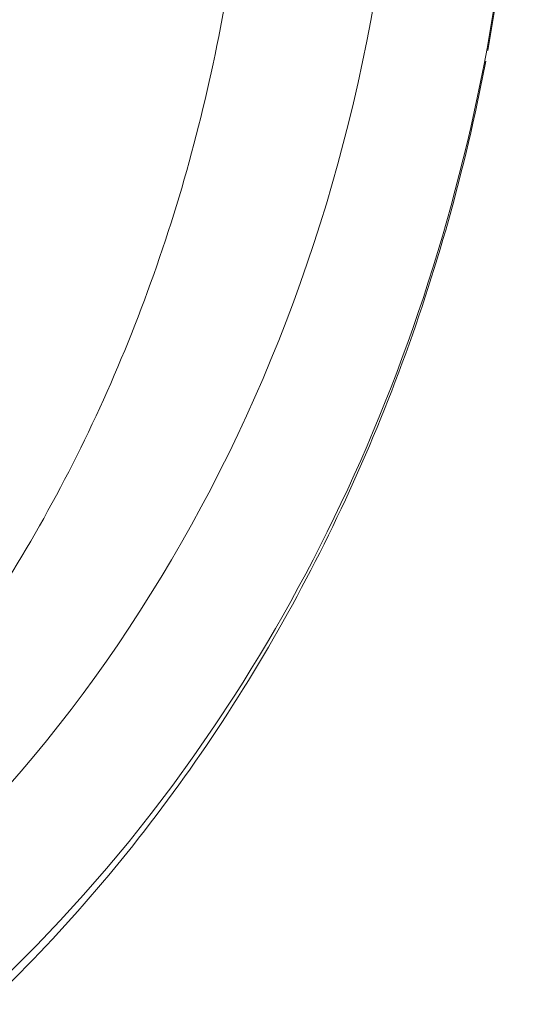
# Model space of a CAD drawing. Header units: millimetres. Extents: x 0 to 594, y 0 to 420.
# Tile 124 of 256: x 223.16 to 225.73, y 303.87 to 308.94. Entities that reach past the tile are written whole.
import ezdxf

# ---------------------------------------------------------------- set-up
doc = ezdxf.new("R2010")
doc.units = ezdxf.units.MM
doc.layers.add('1', color=7, linetype='Continuous', true_color=0xffffff)

msp = doc.modelspace()

# ---------------------------------------------------------------- linework, layer by layer
at = {"layer": '1', "color": 155, "linetype": 'Continuous', "lineweight": 13}
for major_axis, start_param, end_param in [((0.0059, -7.79), 0.652899, 1.552877), ((0.0064, -8.51), 5.766237, 7.204867)]:
    msp.add_ellipse((218.5069, 310.604), major_axis=major_axis, ratio=0.848592, start_param=start_param, end_param=end_param, dxfattribs=at)
at = {"layer": '1', "color": 155, "linetype": 'Continuous', "lineweight": 18}
msp.add_ellipse((218.5069, 310.604), major_axis=(0.0064, -8.51), ratio=0.848592, start_param=0.921681, end_param=1.553721, dxfattribs=at)
for points, knots in [([(224.3487, 310.4694), (224.3479, 310.3728), (224.3392, 310.0211), (224.284, 309.416), (224.1532, 308.6656), (223.9597, 307.9356), (223.7065, 307.2338), (223.3965, 306.5674), (223.0331, 305.9432), (222.6361, 305.389), (222.3503, 305.0591), (222.2106, 304.9116)], [0, 0, 0, 0, 0.045695, 0.166611, 0.287533, 0.408432, 0.529329, 0.650253, 0.771249, 0.892382, 1, 1, 1, 1]), ([(225.567, 308.7826), (225.5973, 308.947), (225.6668, 309.3866), (225.7191, 309.9491), (225.7292, 310.3453), (225.73, 310.4636)], [0, 0, 0, 0, 0.297498, 0.790698, 1, 1, 1, 1]), ([(214.2969, 303.0434), (214.3879, 302.9813), (214.691, 302.7849), (215.2283, 302.4981), (215.9152, 302.2165), (216.6221, 302.0126), (217.3415, 301.887), (218.0669, 301.8408), (218.7917, 301.8737), (219.5095, 301.9854), (220.2141, 302.1745), (220.8994, 302.4393), (221.5596, 302.7775), (222.189, 303.1862), (222.782, 303.662), (223.3334, 304.2009), (223.838, 304.7982), (224.2912, 305.4486), (224.6888, 306.1462), (225.027, 306.8847), (225.3027, 307.6574), (225.4664, 308.2783), (225.5399, 308.6385), (225.5569, 308.7282)], [0, 0, 0, 0, 0.022133, 0.072859, 0.123462, 0.173882, 0.224139, 0.274271, 0.324323, 0.374345, 0.424381, 0.474486, 0.524703, 0.575065, 0.62559, 0.676281, 0.727129, 0.778118, 0.829227, 0.880433, 0.931716, 0.983057, 1, 1, 1, 1])]:
    msp.add_open_spline(points, degree=3, knots=knots, dxfattribs=at)

doc.saveas('drawing.dxf')
